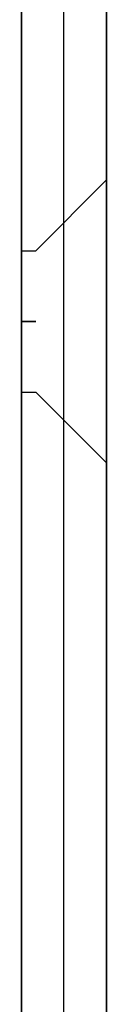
# Model space of a CAD drawing. Header units: millimetres. Extents: x -443 to 78, y -75 to 91.
# Tile 36 of 40: x 73.38 to 74.58, y 49.34 to 63.27. Entities that reach past the tile are written whole.
import ezdxf

# ---------------------------------------------------------------- set-up
doc = ezdxf.new("R2010")
doc.units = ezdxf.units.MM
doc.header["$MEASUREMENT"] = 0
doc.layers.add('Predefinito', color=5, linetype='Continuous')

msp = doc.modelspace()

# ---------------------------------------------------------------- linework, layer by layer
at = {"layer": 'Predefinito', "extrusion": (1, 0, 0)}
for points in [[(89.809, 37.552), (39.125, 150.656)], [(38.03, 150.165), (88.714, 37.062)], [(59, 32), (59.044, 32), (59.089, 31.998), (59.134, 31.995), (59.18, 31.992), (59.225, 31.987), (59.271, 31.982), (59.318, 31.975), (59.364, 31.967), (59.41, 31.957), (59.457, 31.947), (59.504, 31.936), (59.55, 31.923), (59.597, 31.909), (59.643, 31.894), (59.69, 31.877), (59.736, 31.86), (59.782, 31.841), (59.828, 31.821), (59.873, 31.799), (59.919, 31.777), (59.963, 31.753), (60.008, 31.728), (60.051, 31.701), (60.094, 31.674), (60.137, 31.645), (60.179, 31.616), (60.22, 31.585), (60.261, 31.553), (60.3, 31.52), (60.339, 31.485), (60.377, 31.45), (60.414, 31.414), (60.45, 31.377), (60.485, 31.339), (60.52, 31.3), (60.553, 31.261), (60.585, 31.22), (60.616, 31.179), (60.645, 31.137), (60.674, 31.094), (60.701, 31.051), (60.728, 31.008), (60.753, 30.963), (60.777, 30.919), (60.799, 30.873), (60.821, 30.828), (60.841, 30.782), (60.86, 30.736), (60.877, 30.69), (60.894, 30.643), (60.909, 30.597), (60.923, 30.55), (60.936, 30.504), (60.947, 30.457), (60.957, 30.41), (60.967, 30.364), (60.975, 30.318), (60.982, 30.271), (60.987, 30.225), (60.992, 30.18), (60.995, 30.134), (60.998, 30.089), (61, 30.044), (61, 30), (61, 29.956), (60.998, 29.911), (60.995, 29.866), (60.992, 29.82), (60.987, 29.775), (60.982, 29.729), (60.975, 29.682), (60.967, 29.636), (60.957, 29.59), (60.947, 29.543), (60.936, 29.496), (60.923, 29.45), (60.909, 29.403), (60.894, 29.357), (60.877, 29.31), (60.86, 29.264), (60.841, 29.218), (60.821, 29.172), (60.799, 29.127), (60.777, 29.081), (60.753, 29.037), (60.728, 28.992), (60.701, 28.949), (60.674, 28.906), (60.645, 28.863), (60.616, 28.821), (60.585, 28.78), (60.553, 28.739), (60.52, 28.7), (60.485, 28.661), (60.45, 28.623), (60.414, 28.586), (60.377, 28.55), (60.339, 28.515), (60.3, 28.48), (60.261, 28.447), (60.22, 28.415), (60.179, 28.384), (60.137, 28.355), (60.094, 28.326), (60.051, 28.299), (60.008, 28.272), (59.963, 28.247), (59.919, 28.223), (59.873, 28.201), (59.828, 28.179), (59.782, 28.159), (59.736, 28.14), (59.69, 28.123), (59.643, 28.106), (59.597, 28.091), (59.55, 28.077), (59.504, 28.064), (59.457, 28.053), (59.41, 28.043), (59.364, 28.033), (59.318, 28.025), (59.271, 28.018), (59.225, 28.013), (59.18, 28.008), (59.134, 28.005), (59.089, 28.002), (59.044, 28), (59, 28)], [(59, 28.5), (59.033, 28.5), (59.067, 28.501), (59.101, 28.503), (59.135, 28.506), (59.169, 28.51), (59.204, 28.514), (59.238, 28.519), (59.273, 28.525), (59.308, 28.532), (59.343, 28.54), (59.378, 28.548), (59.413, 28.558), (59.448, 28.568), (59.483, 28.58), (59.517, 28.592), (59.552, 28.605), (59.587, 28.619), (59.621, 28.635), (59.655, 28.651), (59.689, 28.668), (59.722, 28.685), (59.756, 28.704), (59.788, 28.724), (59.821, 28.745), (59.853, 28.766), (59.884, 28.788), (59.915, 28.811), (59.945, 28.835), (59.975, 28.86), (60.004, 28.886), (60.033, 28.912), (60.061, 28.939), (60.088, 28.967), (60.114, 28.996), (60.14, 29.025), (60.165, 29.055), (60.189, 29.085), (60.212, 29.116), (60.234, 29.147), (60.255, 29.179), (60.276, 29.212), (60.296, 29.244), (60.315, 29.278), (60.332, 29.311), (60.349, 29.345), (60.365, 29.379), (60.381, 29.413), (60.395, 29.448), (60.408, 29.483), (60.42, 29.517), (60.432, 29.552), (60.442, 29.587), (60.452, 29.622), (60.46, 29.657), (60.468, 29.692), (60.475, 29.727), (60.481, 29.762), (60.486, 29.796), (60.49, 29.831), (60.494, 29.865), (60.497, 29.899), (60.499, 29.933), (60.5, 29.967), (60.5, 30), (60.5, 30.033), (60.499, 30.067), (60.497, 30.101), (60.494, 30.135), (60.49, 30.169), (60.486, 30.204), (60.481, 30.238), (60.475, 30.273), (60.468, 30.308), (60.46, 30.343), (60.452, 30.378), (60.442, 30.413), (60.432, 30.448), (60.42, 30.483), (60.408, 30.517), (60.395, 30.552), (60.381, 30.587), (60.365, 30.621), (60.349, 30.655), (60.332, 30.689), (60.315, 30.722), (60.296, 30.756), (60.276, 30.788), (60.255, 30.821), (60.234, 30.853), (60.212, 30.884), (60.189, 30.915), (60.165, 30.945), (60.14, 30.975), (60.114, 31.004), (60.088, 31.033), (60.061, 31.061), (60.033, 31.088), (60.004, 31.114), (59.975, 31.14), (59.945, 31.165), (59.915, 31.189), (59.884, 31.212), (59.853, 31.234), (59.821, 31.255), (59.788, 31.276), (59.756, 31.296), (59.722, 31.315), (59.689, 31.332), (59.655, 31.349), (59.621, 31.365), (59.587, 31.381), (59.552, 31.395), (59.517, 31.408), (59.483, 31.42), (59.448, 31.432), (59.413, 31.442), (59.378, 31.452), (59.343, 31.46), (59.308, 31.468), (59.273, 31.475), (59.238, 31.481), (59.204, 31.486), (59.169, 31.49), (59.135, 31.494), (59.101, 31.497), (59.067, 31.499), (59.033, 31.5), (59, 31.5)], [(59, 29), (59.022, 29), (59.045, 29.001), (59.067, 29.002), (59.09, 29.004), (59.113, 29.006), (59.136, 29.009), (59.159, 29.013), (59.182, 29.017), (59.205, 29.021), (59.229, 29.026), (59.252, 29.032), (59.275, 29.039), (59.298, 29.046), (59.322, 29.053), (59.345, 29.061), (59.368, 29.07), (59.391, 29.08), (59.414, 29.09), (59.437, 29.1), (59.459, 29.112), (59.482, 29.124), (59.504, 29.136), (59.526, 29.149), (59.547, 29.163), (59.568, 29.177), (59.589, 29.192), (59.61, 29.208), (59.63, 29.224), (59.65, 29.24), (59.67, 29.257), (59.689, 29.275), (59.707, 29.293), (59.725, 29.311), (59.743, 29.33), (59.76, 29.35), (59.776, 29.37), (59.792, 29.39), (59.808, 29.411), (59.823, 29.432), (59.837, 29.453), (59.851, 29.474), (59.864, 29.496), (59.876, 29.518), (59.888, 29.541), (59.9, 29.563), (59.91, 29.586), (59.92, 29.609), (59.93, 29.632), (59.939, 29.655), (59.947, 29.678), (59.954, 29.702), (59.961, 29.725), (59.968, 29.748), (59.974, 29.771), (59.979, 29.795), (59.983, 29.818), (59.987, 29.841), (59.991, 29.864), (59.994, 29.887), (59.996, 29.91), (59.998, 29.933), (59.999, 29.955), (60, 29.978), (60, 30), (60, 30.022), (59.999, 30.045), (59.998, 30.067), (59.996, 30.09), (59.994, 30.113), (59.991, 30.136), (59.987, 30.159), (59.983, 30.182), (59.979, 30.205), (59.974, 30.229), (59.968, 30.252), (59.961, 30.275), (59.954, 30.298), (59.947, 30.322), (59.939, 30.345), (59.93, 30.368), (59.92, 30.391), (59.91, 30.414), (59.9, 30.437), (59.888, 30.459), (59.876, 30.482), (59.864, 30.504), (59.851, 30.526), (59.837, 30.547), (59.823, 30.568), (59.808, 30.589), (59.792, 30.61), (59.776, 30.63), (59.76, 30.65), (59.743, 30.67), (59.725, 30.689), (59.707, 30.707), (59.689, 30.725), (59.67, 30.743), (59.65, 30.76), (59.63, 30.776), (59.61, 30.792), (59.589, 30.808), (59.568, 30.823), (59.547, 30.837), (59.526, 30.851), (59.504, 30.864), (59.482, 30.876), (59.459, 30.888), (59.437, 30.9), (59.414, 30.91), (59.391, 30.92), (59.368, 30.93), (59.345, 30.939), (59.322, 30.947), (59.298, 30.954), (59.275, 30.961), (59.252, 30.968), (59.229, 30.974), (59.205, 30.979), (59.182, 30.983), (59.159, 30.987), (59.136, 30.991), (59.113, 30.994), (59.09, 30.996), (59.067, 30.998), (59.045, 30.999), (59.022, 31), (59, 31)], [(59, 29), (59.022, 29), (59.045, 29.001), (59.067, 29.002), (59.09, 29.004), (59.113, 29.006), (59.136, 29.009), (59.159, 29.013), (59.182, 29.017), (59.205, 29.021), (59.229, 29.026), (59.252, 29.032), (59.275, 29.039), (59.298, 29.046), (59.322, 29.053), (59.345, 29.061), (59.368, 29.07), (59.391, 29.08), (59.414, 29.09), (59.437, 29.1), (59.459, 29.112), (59.482, 29.124), (59.504, 29.136), (59.526, 29.149), (59.547, 29.163), (59.568, 29.177), (59.589, 29.192), (59.61, 29.208), (59.63, 29.224), (59.65, 29.24), (59.67, 29.257), (59.689, 29.275), (59.707, 29.293), (59.725, 29.311), (59.743, 29.33), (59.76, 29.35), (59.776, 29.37), (59.792, 29.39), (59.808, 29.411), (59.823, 29.432), (59.837, 29.453), (59.851, 29.474), (59.864, 29.496), (59.876, 29.518), (59.888, 29.541), (59.9, 29.563), (59.91, 29.586), (59.92, 29.609), (59.93, 29.632), (59.939, 29.655), (59.947, 29.678), (59.954, 29.702), (59.961, 29.725), (59.968, 29.748), (59.974, 29.771), (59.979, 29.795), (59.983, 29.818), (59.987, 29.841), (59.991, 29.864), (59.994, 29.887), (59.996, 29.91), (59.998, 29.933), (59.999, 29.955), (60, 29.978), (60, 30), (60, 30.022), (59.999, 30.045), (59.998, 30.067), (59.996, 30.09), (59.994, 30.113), (59.991, 30.136), (59.987, 30.159), (59.983, 30.182), (59.979, 30.205), (59.974, 30.229), (59.968, 30.252), (59.961, 30.275), (59.954, 30.298), (59.947, 30.322), (59.939, 30.345), (59.93, 30.368), (59.92, 30.391), (59.91, 30.414), (59.9, 30.437), (59.888, 30.459), (59.876, 30.482), (59.864, 30.504), (59.851, 30.526), (59.837, 30.547), (59.823, 30.568), (59.808, 30.589), (59.792, 30.61), (59.776, 30.63), (59.76, 30.65), (59.743, 30.67), (59.725, 30.689), (59.707, 30.707), (59.689, 30.725), (59.67, 30.743), (59.65, 30.76), (59.63, 30.776), (59.61, 30.792), (59.589, 30.808), (59.568, 30.823), (59.547, 30.837), (59.526, 30.851), (59.504, 30.864), (59.482, 30.876), (59.459, 30.888), (59.437, 30.9), (59.414, 30.91), (59.391, 30.92), (59.368, 30.93), (59.345, 30.939), (59.322, 30.947), (59.298, 30.954), (59.275, 30.961), (59.252, 30.968), (59.229, 30.974), (59.205, 30.979), (59.182, 30.983), (59.159, 30.987), (59.136, 30.991), (59.113, 30.994), (59.09, 30.996), (59.067, 30.998), (59.045, 30.999), (59.022, 31), (59, 31)], [(59, 29), (59.022, 29), (59.045, 29.001), (59.067, 29.002), (59.09, 29.004), (59.113, 29.006), (59.136, 29.009), (59.159, 29.013), (59.182, 29.017), (59.205, 29.021), (59.229, 29.026), (59.252, 29.032), (59.275, 29.039), (59.298, 29.046), (59.322, 29.053), (59.345, 29.061), (59.368, 29.07), (59.391, 29.08), (59.414, 29.09), (59.437, 29.1), (59.459, 29.112), (59.482, 29.124), (59.504, 29.136), (59.526, 29.149), (59.547, 29.163), (59.568, 29.177), (59.589, 29.192), (59.61, 29.208), (59.63, 29.224), (59.65, 29.24), (59.67, 29.257), (59.689, 29.275), (59.707, 29.293), (59.725, 29.311), (59.743, 29.33), (59.76, 29.35), (59.776, 29.37), (59.792, 29.39), (59.808, 29.411), (59.823, 29.432), (59.837, 29.453), (59.851, 29.474), (59.864, 29.496), (59.876, 29.518), (59.888, 29.541), (59.9, 29.563), (59.91, 29.586), (59.92, 29.609), (59.93, 29.632), (59.939, 29.655), (59.947, 29.678), (59.954, 29.702), (59.961, 29.725), (59.968, 29.748), (59.974, 29.771), (59.979, 29.795), (59.983, 29.818), (59.987, 29.841), (59.991, 29.864), (59.994, 29.887), (59.996, 29.91), (59.998, 29.933), (59.999, 29.955), (60, 29.978), (60, 30), (60, 30.022), (59.999, 30.045), (59.998, 30.067), (59.996, 30.09), (59.994, 30.113), (59.991, 30.136), (59.987, 30.159), (59.983, 30.182), (59.979, 30.205), (59.974, 30.229), (59.968, 30.252), (59.961, 30.275), (59.954, 30.298), (59.947, 30.322), (59.939, 30.345), (59.93, 30.368), (59.92, 30.391), (59.91, 30.414), (59.9, 30.437), (59.888, 30.459), (59.876, 30.482), (59.864, 30.504), (59.851, 30.526), (59.837, 30.547), (59.823, 30.568), (59.808, 30.589), (59.792, 30.61), (59.776, 30.63), (59.76, 30.65), (59.743, 30.67), (59.725, 30.689), (59.707, 30.707), (59.689, 30.725), (59.67, 30.743), (59.65, 30.76), (59.63, 30.776), (59.61, 30.792), (59.589, 30.808), (59.568, 30.823), (59.547, 30.837), (59.526, 30.851), (59.504, 30.864), (59.482, 30.876), (59.459, 30.888), (59.437, 30.9), (59.414, 30.91), (59.391, 30.92), (59.368, 30.93), (59.345, 30.939), (59.322, 30.947), (59.298, 30.954), (59.275, 30.961), (59.252, 30.968), (59.229, 30.974), (59.205, 30.979), (59.182, 30.983), (59.159, 30.987), (59.136, 30.991), (59.113, 30.994), (59.09, 30.996), (59.067, 30.998), (59.045, 30.999), (59.022, 31), (59, 31)], [(59, 31), (58.978, 31), (58.955, 30.999), (58.933, 30.998), (58.91, 30.996), (58.887, 30.994), (58.864, 30.991), (58.841, 30.987), (58.818, 30.983), (58.795, 30.979), (58.771, 30.974), (58.748, 30.968), (58.725, 30.961), (58.702, 30.954), (58.678, 30.947), (58.655, 30.939), (58.632, 30.93), (58.609, 30.92), (58.586, 30.91), (58.563, 30.9), (58.541, 30.888), (58.518, 30.876), (58.496, 30.864), (58.474, 30.851), (58.453, 30.837), (58.432, 30.823), (58.411, 30.808), (58.39, 30.792), (58.37, 30.776), (58.35, 30.76), (58.33, 30.743), (58.311, 30.725), (58.293, 30.707), (58.275, 30.689), (58.257, 30.67), (58.24, 30.65), (58.224, 30.63), (58.208, 30.61), (58.192, 30.589), (58.177, 30.568), (58.163, 30.547), (58.149, 30.526), (58.136, 30.504), (58.124, 30.482), (58.112, 30.459), (58.1, 30.437), (58.09, 30.414), (58.08, 30.391), (58.07, 30.368), (58.061, 30.345), (58.053, 30.322), (58.046, 30.298), (58.039, 30.275), (58.032, 30.252), (58.026, 30.229), (58.021, 30.205), (58.017, 30.182), (58.013, 30.159), (58.009, 30.136), (58.006, 30.113), (58.004, 30.09), (58.002, 30.067), (58.001, 30.045), (58, 30.022), (58, 30), (58, 29.978), (58.001, 29.955), (58.002, 29.933), (58.004, 29.91), (58.006, 29.887), (58.009, 29.864), (58.013, 29.841), (58.017, 29.818), (58.021, 29.795), (58.026, 29.771), (58.032, 29.748), (58.039, 29.725), (58.046, 29.702), (58.053, 29.678), (58.061, 29.655), (58.07, 29.632), (58.08, 29.609), (58.09, 29.586), (58.1, 29.563), (58.112, 29.541), (58.124, 29.518), (58.136, 29.496), (58.149, 29.474), (58.163, 29.453), (58.177, 29.432), (58.192, 29.411), (58.208, 29.39), (58.224, 29.37), (58.24, 29.35), (58.257, 29.33), (58.275, 29.311), (58.293, 29.293), (58.311, 29.275), (58.33, 29.257), (58.35, 29.24), (58.37, 29.224), (58.39, 29.208), (58.411, 29.192), (58.432, 29.177), (58.453, 29.163), (58.474, 29.149), (58.496, 29.136), (58.518, 29.124), (58.541, 29.112), (58.563, 29.1), (58.586, 29.09), (58.609, 29.08), (58.632, 29.07), (58.655, 29.061), (58.678, 29.053), (58.702, 29.046), (58.725, 29.039), (58.748, 29.032), (58.771, 29.026), (58.795, 29.021), (58.818, 29.017), (58.841, 29.013), (58.864, 29.009), (58.887, 29.006), (58.91, 29.004), (58.933, 29.002), (58.955, 29.001), (58.978, 29), (59, 29)], [(59, 31), (58.978, 31), (58.955, 30.999), (58.933, 30.998), (58.91, 30.996), (58.887, 30.994), (58.864, 30.991), (58.841, 30.987), (58.818, 30.983), (58.795, 30.979), (58.771, 30.974), (58.748, 30.968), (58.725, 30.961), (58.702, 30.954), (58.678, 30.947), (58.655, 30.939), (58.632, 30.93), (58.609, 30.92), (58.586, 30.91), (58.563, 30.9), (58.541, 30.888), (58.518, 30.876), (58.496, 30.864), (58.474, 30.851), (58.453, 30.837), (58.432, 30.823), (58.411, 30.808), (58.39, 30.792), (58.37, 30.776), (58.35, 30.76), (58.33, 30.743), (58.311, 30.725), (58.293, 30.707), (58.275, 30.689), (58.257, 30.67), (58.24, 30.65), (58.224, 30.63), (58.208, 30.61), (58.192, 30.589), (58.177, 30.568), (58.163, 30.547), (58.149, 30.526), (58.136, 30.504), (58.124, 30.482), (58.112, 30.459), (58.1, 30.437), (58.09, 30.414), (58.08, 30.391), (58.07, 30.368), (58.061, 30.345), (58.053, 30.322), (58.046, 30.298), (58.039, 30.275), (58.032, 30.252), (58.026, 30.229), (58.021, 30.205), (58.017, 30.182), (58.013, 30.159), (58.009, 30.136), (58.006, 30.113), (58.004, 30.09), (58.002, 30.067), (58.001, 30.045), (58, 30.022), (58, 30), (58, 29.978), (58.001, 29.955), (58.002, 29.933), (58.004, 29.91), (58.006, 29.887), (58.009, 29.864), (58.013, 29.841), (58.017, 29.818), (58.021, 29.795), (58.026, 29.771), (58.032, 29.748), (58.039, 29.725), (58.046, 29.702), (58.053, 29.678), (58.061, 29.655), (58.07, 29.632), (58.08, 29.609), (58.09, 29.586), (58.1, 29.563), (58.112, 29.541), (58.124, 29.518), (58.136, 29.496), (58.149, 29.474), (58.163, 29.453), (58.177, 29.432), (58.192, 29.411), (58.208, 29.39), (58.224, 29.37), (58.24, 29.35), (58.257, 29.33), (58.275, 29.311), (58.293, 29.293), (58.311, 29.275), (58.33, 29.257), (58.35, 29.24), (58.37, 29.224), (58.39, 29.208), (58.411, 29.192), (58.432, 29.177), (58.453, 29.163), (58.474, 29.149), (58.496, 29.136), (58.518, 29.124), (58.541, 29.112), (58.563, 29.1), (58.586, 29.09), (58.609, 29.08), (58.632, 29.07), (58.655, 29.061), (58.678, 29.053), (58.702, 29.046), (58.725, 29.039), (58.748, 29.032), (58.771, 29.026), (58.795, 29.021), (58.818, 29.017), (58.841, 29.013), (58.864, 29.009), (58.887, 29.006), (58.91, 29.004), (58.933, 29.002), (58.955, 29.001), (58.978, 29), (59, 29)], [(59, 29), (58.978, 29), (58.955, 29.001), (58.933, 29.002), (58.91, 29.004), (58.887, 29.006), (58.864, 29.009), (58.841, 29.013), (58.818, 29.017), (58.795, 29.021), (58.771, 29.026), (58.748, 29.032), (58.725, 29.039), (58.702, 29.046), (58.678, 29.053), (58.655, 29.061), (58.632, 29.07), (58.609, 29.08), (58.586, 29.09), (58.563, 29.1), (58.541, 29.112), (58.518, 29.124), (58.496, 29.136), (58.474, 29.149), (58.453, 29.163), (58.432, 29.177), (58.411, 29.192), (58.39, 29.208), (58.37, 29.224), (58.35, 29.24), (58.33, 29.257), (58.311, 29.275), (58.293, 29.293), (58.275, 29.311), (58.257, 29.33), (58.24, 29.35), (58.224, 29.37), (58.208, 29.39), (58.192, 29.411), (58.177, 29.432), (58.163, 29.453), (58.149, 29.474), (58.136, 29.496), (58.124, 29.518), (58.112, 29.541), (58.1, 29.563), (58.09, 29.586), (58.08, 29.609), (58.07, 29.632), (58.061, 29.655), (58.053, 29.678), (58.046, 29.702), (58.039, 29.725), (58.032, 29.748), (58.026, 29.771), (58.021, 29.795), (58.017, 29.818), (58.013, 29.841), (58.009, 29.864), (58.006, 29.887), (58.004, 29.91), (58.002, 29.933), (58.001, 29.955), (58, 29.978), (58, 30), (58, 30.022), (58.001, 30.045), (58.002, 30.067), (58.004, 30.09), (58.006, 30.113), (58.009, 30.136), (58.013, 30.159), (58.017, 30.182), (58.021, 30.205), (58.026, 30.229), (58.032, 30.252), (58.039, 30.275), (58.046, 30.298), (58.053, 30.322), (58.061, 30.345), (58.07, 30.368), (58.08, 30.391), (58.09, 30.414), (58.1, 30.437), (58.112, 30.459), (58.124, 30.482), (58.136, 30.504), (58.149, 30.526), (58.163, 30.547), (58.177, 30.568), (58.192, 30.589), (58.208, 30.61), (58.224, 30.63), (58.24, 30.65), (58.257, 30.67), (58.275, 30.689), (58.293, 30.707), (58.311, 30.725), (58.33, 30.743), (58.35, 30.76), (58.37, 30.776), (58.39, 30.792), (58.411, 30.808), (58.432, 30.823), (58.453, 30.837), (58.474, 30.851), (58.496, 30.864), (58.518, 30.876), (58.541, 30.888), (58.563, 30.9), (58.586, 30.91), (58.609, 30.92), (58.632, 30.93), (58.655, 30.939), (58.678, 30.947), (58.702, 30.954), (58.725, 30.961), (58.748, 30.968), (58.771, 30.974), (58.795, 30.979), (58.818, 30.983), (58.841, 30.987), (58.864, 30.991), (58.887, 30.994), (58.91, 30.996), (58.933, 30.998), (58.955, 30.999), (58.978, 31), (59, 31)], [(59, 31.5), (58.967, 31.5), (58.933, 31.499), (58.899, 31.497), (58.865, 31.494), (58.831, 31.49), (58.796, 31.486), (58.762, 31.481), (58.727, 31.475), (58.692, 31.468), (58.657, 31.46), (58.622, 31.452), (58.587, 31.442), (58.552, 31.432), (58.517, 31.42), (58.483, 31.408), (58.448, 31.395), (58.413, 31.381), (58.379, 31.365), (58.345, 31.349), (58.311, 31.332), (58.278, 31.315), (58.244, 31.296), (58.212, 31.276), (58.179, 31.255), (58.147, 31.234), (58.116, 31.212), (58.085, 31.189), (58.055, 31.165), (58.025, 31.14), (57.996, 31.114), (57.967, 31.088), (57.939, 31.061), (57.912, 31.033), (57.886, 31.004), (57.86, 30.975), (57.835, 30.945), (57.811, 30.915), (57.788, 30.884), (57.766, 30.853), (57.745, 30.821), (57.724, 30.788), (57.704, 30.756), (57.685, 30.722), (57.668, 30.689), (57.651, 30.655), (57.635, 30.621), (57.619, 30.587), (57.605, 30.552), (57.592, 30.517), (57.58, 30.483), (57.568, 30.448), (57.558, 30.413), (57.548, 30.378), (57.54, 30.343), (57.532, 30.308), (57.525, 30.273), (57.519, 30.238), (57.514, 30.204), (57.51, 30.169), (57.506, 30.135), (57.503, 30.101), (57.501, 30.067), (57.5, 30.033), (57.5, 30), (57.5, 29.967), (57.501, 29.933), (57.503, 29.899), (57.506, 29.865), (57.51, 29.831), (57.514, 29.796), (57.519, 29.762), (57.525, 29.727), (57.532, 29.692), (57.54, 29.657), (57.548, 29.622), (57.558, 29.587), (57.568, 29.552), (57.58, 29.517), (57.592, 29.483), (57.605, 29.448), (57.619, 29.413), (57.635, 29.379), (57.651, 29.345), (57.668, 29.311), (57.685, 29.278), (57.704, 29.244), (57.724, 29.212), (57.745, 29.179), (57.766, 29.147), (57.788, 29.116), (57.811, 29.085), (57.835, 29.055), (57.86, 29.025), (57.886, 28.996), (57.912, 28.967), (57.939, 28.939), (57.967, 28.912), (57.996, 28.886), (58.025, 28.86), (58.055, 28.835), (58.085, 28.811), (58.116, 28.788), (58.147, 28.766), (58.179, 28.745), (58.212, 28.724), (58.244, 28.704), (58.278, 28.685), (58.311, 28.668), (58.345, 28.651), (58.379, 28.635), (58.413, 28.619), (58.448, 28.605), (58.483, 28.592), (58.517, 28.58), (58.552, 28.568), (58.587, 28.558), (58.622, 28.548), (58.657, 28.54), (58.692, 28.532), (58.727, 28.525), (58.762, 28.519), (58.796, 28.514), (58.831, 28.51), (58.865, 28.506), (58.899, 28.503), (58.933, 28.501), (58.967, 28.5), (59, 28.5)], [(59, 28), (58.956, 28), (58.911, 28.002), (58.866, 28.005), (58.82, 28.008), (58.775, 28.013), (58.729, 28.018), (58.682, 28.025), (58.636, 28.033), (58.59, 28.043), (58.543, 28.053), (58.496, 28.064), (58.45, 28.077), (58.403, 28.091), (58.357, 28.106), (58.31, 28.123), (58.264, 28.14), (58.218, 28.159), (58.172, 28.179), (58.127, 28.201), (58.081, 28.223), (58.037, 28.247), (57.992, 28.272), (57.949, 28.299), (57.906, 28.326), (57.863, 28.355), (57.821, 28.384), (57.78, 28.415), (57.739, 28.447), (57.7, 28.48), (57.661, 28.515), (57.623, 28.55), (57.586, 28.586), (57.55, 28.623), (57.515, 28.661), (57.48, 28.7), (57.447, 28.739), (57.415, 28.78), (57.384, 28.821), (57.355, 28.863), (57.326, 28.906), (57.299, 28.949), (57.272, 28.992), (57.247, 29.037), (57.223, 29.081), (57.201, 29.127), (57.179, 29.172), (57.159, 29.218), (57.14, 29.264), (57.123, 29.31), (57.106, 29.357), (57.091, 29.403), (57.077, 29.45), (57.064, 29.496), (57.053, 29.543), (57.043, 29.59), (57.033, 29.636), (57.025, 29.682), (57.018, 29.729), (57.013, 29.775), (57.008, 29.82), (57.005, 29.866), (57.002, 29.911), (57, 29.956), (57, 30), (57, 30.044), (57.002, 30.089), (57.005, 30.134), (57.008, 30.18), (57.013, 30.225), (57.018, 30.271), (57.025, 30.318), (57.033, 30.364), (57.043, 30.41), (57.053, 30.457), (57.064, 30.504), (57.077, 30.55), (57.091, 30.597), (57.106, 30.643), (57.123, 30.69), (57.14, 30.736), (57.159, 30.782), (57.179, 30.828), (57.201, 30.873), (57.223, 30.919), (57.247, 30.963), (57.272, 31.008), (57.299, 31.051), (57.326, 31.094), (57.355, 31.137), (57.384, 31.179), (57.415, 31.22), (57.447, 31.261), (57.48, 31.3), (57.515, 31.339), (57.55, 31.377), (57.586, 31.414), (57.623, 31.45), (57.661, 31.485), (57.7, 31.52), (57.739, 31.553), (57.78, 31.585), (57.821, 31.616), (57.863, 31.645), (57.906, 31.674), (57.949, 31.701), (57.992, 31.728), (58.037, 31.753), (58.081, 31.777), (58.127, 31.799), (58.172, 31.821), (58.218, 31.841), (58.264, 31.86), (58.31, 31.877), (58.357, 31.894), (58.403, 31.909), (58.45, 31.923), (58.496, 31.936), (58.543, 31.947), (58.59, 31.957), (58.636, 31.967), (58.682, 31.975), (58.729, 31.982), (58.775, 31.987), (58.82, 31.992), (58.866, 31.995), (58.911, 31.998), (58.956, 32), (59, 32)], [(57.928, 105.76), (57.928, 108.695)]]:
    msp.add_lwpolyline(points, dxfattribs=at)
at = {"layer": 'Predefinito'}
for points in [[(73.378, 75), (73.378, -75)], [(73.378, 75), (73.378, 59.917)], [(74.578, -75), (74.578, 75)], [(74.578, 60.96), (74.578, 75)], [(73.378, -65), (73.378, 65)], [(73.978, -65), (73.978, 65)], [(74.578, 65), (74.578, -65)], [(73.578, 60), (74.578, 61)], [(73.378, 60), (73.578, 60)], [(73.378, 59), (73.578, 59)], [(73.578, 59), (73.378, 59)], [(73.378, 58.083), (73.378, -58.316)], [(73.378, 58), (73.578, 58)], [(73.578, 58), (74.578, 57)], [(74.578, -57.286), (74.578, 57.04)]]:
    msp.add_lwpolyline(points, dxfattribs=at)
at = {"layer": 'Predefinito', "extrusion": (0, 1, 0)}
for points in [[(-73.578, 31), (-74.578, 32)], [(-74.578, 28), (-73.578, 29)]]:
    msp.add_lwpolyline(points, dxfattribs=at)

doc.saveas('drawing.dxf')
